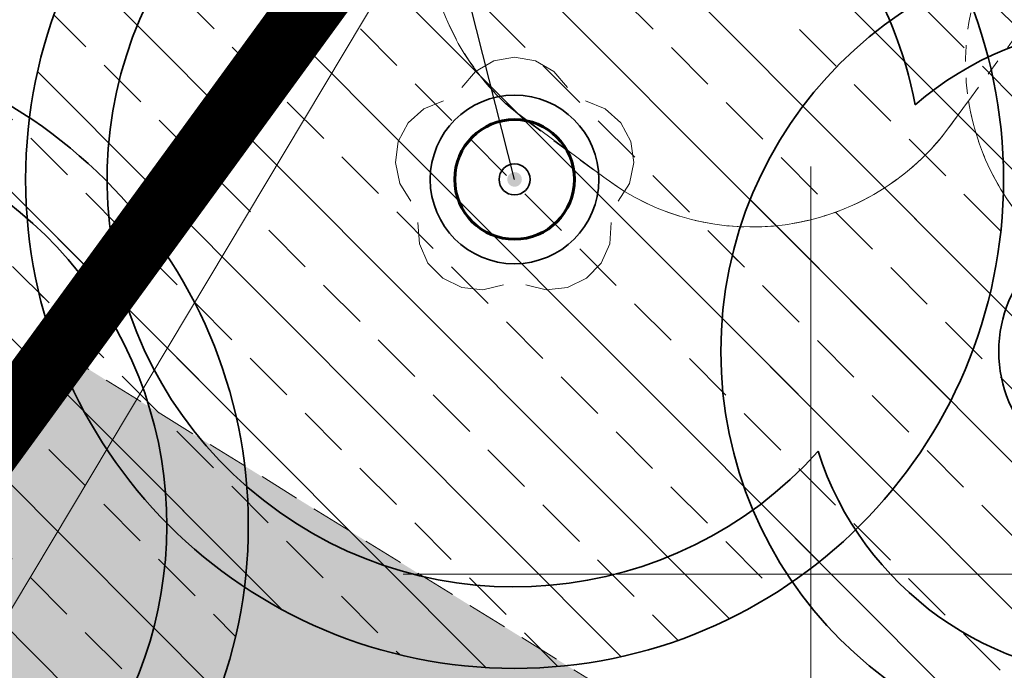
# Model space of a CAD drawing. Extents: x 5477758 to 5478333, y 5918235 to 5918502.
# Tile 27 of 130: x 5477895.15 to 5477901.19, y 5918349.41 to 5918353.4. Entities that reach past the tile are written whole.
import ezdxf

# ---------------------------------------------------------------- set-up
doc = ezdxf.new("R2010")
doc.units = 0
doc.header["$LTSCALE"] = 0.25
for name, pattern in [('ACAD_ISO03W100', [30, 12, -18]), ('budynki akt$0$DASHED', [19.05, 12.7, -6.35]), ('PRZER2-1', [3, 2, -1]), ('tabelka$0$mapa PZT$0$xref$0$1753 Tchnologia.dwg$0${ Half Dash }', [0])]:
    doc.linetypes.add(name, pattern=pattern)
doc.layers.get('0').update_dxf_attribs({"linetype": 'CONTINUOUS', "lineweight": 13})
for name, color, linetype, lineweight in [('0_NAWIERZCHNIA UTWARDZONA_CHODNIK', 254, 'CONTINUOUS', 0), ('0_podziały zieleni średniowysokiej i nasadzeń niskich', 7, 'CONTINUOUS', 0), ('0_PROJEKTOWANE ZABAWKI', 7, 'CONTINUOUS', 0), ('A_GRANICA OPRACOWANIA', 7, 'CONTINUOUS', 0), ('GSPRDL', 252, 'CONTINUOUS', 18), ('GSSKOD', 252, 'PRZER2-1', 18), ('GULTPR', 252, 'CONTINUOUS', 18), ('krzyże', 252, 'CONTINUOUS', 13), ('ZZ_deskowanie', 170, 'CONTINUOUS', 60), ('ZZ_korona', 94, 'CONTINUOUS', 35), ('ZZ_nawadnianie', 150, 'CONTINUOUS', 9), ('ZZ_NSOD', 202, 'CONTINUOUS', 35), ('ZZ_numer-inwentaryzacyjny', 5, 'CONTINUOUS', 25), ('ZZ_SOD', 210, 'tabelka$0$mapa PZT$0$xref$0$1753 Tchnologia.dwg$0${ Half Dash }', 35), ('ZZ_średnica-pnia', 130, 'CONTINUOUS', 35)]:
    doc.layers.add(name, color=color, linetype=linetype, lineweight=lineweight)
pattern_1 = [(134.933, (5477837.84446, 5918344.9947), (-0.4495376, -0.4484874), []), (134.933, (5477837.845, 5918345.4437), (-0.4495376, -0.4484874), [0.3175, -0.15875])]

# ---------------------------------------------------------------- blocks, each defined once
blk = doc.blocks.new('SPDLP')
blk.add_hatch(color=0).paths.add_polyline_path([(0, -0.09), (0.027812, -0.085595), (0.052901, -0.072812), (0.072812, -0.052901), (0.085595, -0.027812), (0.09, 0), (0.085595, 0.027812), (0.072812, 0.052901), (0.052901, 0.072812), (0.027812, 0.085595), (0, 0.09), (-0.027812, 0.085595), (-0.052901, 0.072812), (-0.072812, 0.052901), (-0.085595, 0.027812), (-0.09, 0), (-0.085595, -0.027812), (-0.072812, -0.052901), (-0.052901, -0.072812), (-0.027812, -0.085595)])
at = {"color": 0}
for points in [[(-0.648554, 1.126667), (-0.481106, 1.325358), (-0.255912, 1.454989), (0, 1.5), (0.255912, 1.454989), (0.481106, 1.325358), (0.648554, 1.126667)], [(-1.271938, -0.268652), (-1.40916, -0.048001), (-1.462858, 0.20623), (-1.426585, 0.463525), (-1.304695, 0.693003), (-1.11182, 0.867117), (-0.871109, 0.964971)], [(0.871109, 0.964971), (1.11182, 0.867117), (1.304695, 0.693003), (1.426585, 0.463525), (1.462858, 0.20623), (1.40916, -0.048001), (1.271938, -0.268652)], [(-0.137547, -1.292703), (-0.389802, -1.355024), (-0.648184, -1.327532), (-0.881678, -1.213525), (-1.062258, -1.026689), (-1.168249, -0.78945), (-1.186929, -0.530282)], [(1.186929, -0.530282), (1.168249, -0.78945), (1.062258, -1.026689), (0.881678, -1.213525), (0.648184, -1.327532), (0.389802, -1.355024), (0.137547, -1.292703)]]:
    blk.add_lwpolyline(points, dxfattribs=at)
blk = doc.blocks.new('zw$2AC3')
at = {"linetype": 'ACAD_ISO03W100', "lineweight": 0, "ltscale": 0.1}
blk.add_lwpolyline([(-43.25, -268.35, 0.416285), (107.81, -118.35), (107.81, -58.11, 0.414214), (-42.19, 91.89), (-179.88, 91.89, 0.414214), (-329.88, -58.11), (-329.88, -118.35, 0.41423), (-179.87, -268.35, -0.000014)], format="xyb", close=True, dxfattribs=at)
blk = doc.blocks.new('zw$FF8F')
at = {"linetype": 'ACAD_ISO03W100', "lineweight": 0, "ltscale": 0.1}
blk.add_lwpolyline([(-117.77, 30.65), (-117.77, -59.02, 0.414214), (32.23, -209.02), (106.47, -209.02, 0.414214), (256.47, -59.02), (256.47, 30.65, 0.414214), (106.47, 180.65), (32.23, 180.65, 0.414214), (-117.77, 30.65)], format="xyb", close=True, dxfattribs=at)

msp = doc.modelspace()

# ---------------------------------------------------------------- hatches: boundary and pattern name
at = {"layer": '0_NAWIERZCHNIA UTWARDZONA_CHODNIK', "transparency": 33554636}
msp.add_hatch(color=256, dxfattribs=at).paths.add_polyline_path([(5477908.4664, 5918357.9533), (5477910.4803, 5918356.5345), (5477909.8623, 5918355.5834), (5477905.9882, 5918350.0012), (5477901.1911, 5918343.0915), (5477908.476, 5918338.1728), (5477917.7496, 5918331.9113), (5477921.1634, 5918329.6063), (5477926.6901, 5918325.8747), (5477929.3619, 5918324.0708), (5477927.905, 5918321.6918), (5477920.0794, 5918327.1391), (5477908.9337, 5918334.9001), (5477901.4002, 5918340.1459), (5477899.7886, 5918341.2681), (5477896.5007, 5918343.5873), (5477896.2591, 5918344.1504), (5477895.0107, 5918344.8345), (5477894.3804, 5918345.1236), (5477893.823, 5918345.4558), (5477893.2784, 5918345.8356), (5477892.0048, 5918346.7237), (5477892.4449, 5918347.3358), (5477895.3578, 5918351.3872), (5477898.1333, 5918349.6684), (5477900.6865, 5918348.0872), (5477901.0297, 5918348.0105), (5477901.3534, 5918348.0255), (5477901.7588, 5918348.2072), (5477903.1316, 5918350.182), (5477904.8141, 5918352.6302), (5477908.4664, 5918357.9533)])
at = {"layer": 'ZZ_nawadnianie', "ltscale": 0.15}
h = msp.add_hatch(dxfattribs=at)
h.set_pattern_fill('ANSI33', color=256, scale=0.1, angle=30)
h.set_pattern_definition(pattern_1)
edge = h.paths.add_edge_path()
edge.add_arc((5477898.1825, 5918352.4211), 3, 0, 360)
h = msp.add_hatch(dxfattribs=at)
h.set_pattern_fill('ANSI33', color=256, scale=0.1, angle=30)
h.set_pattern_definition(pattern_1)
edge = h.paths.add_edge_path()
edge.add_arc((5477901.9482, 5918351.3661), 2.5, 0, 360)
h = msp.add_hatch(dxfattribs=at)
h.set_pattern_fill('ANSI33', color=256, scale=0.1, angle=30)
h.set_pattern_definition(pattern_1)
edge = h.paths.add_edge_path()
edge.add_arc((5477893.549, 5918350.2984), 3, 0, 360)

# ---------------------------------------------------------------- linework, layer by layer
at = {"color": 7, "linetype": 'Continuous', "lineweight": 13, "flags": 128}
for points in [[(5477900, 5918347.5), (5477900, 5918352.5)], [(5477897.5, 5918350), (5477902.5, 5918350)]]:
    msp.add_lwpolyline(points, dxfattribs=at)
at = {"layer": '0_podziały zieleni średniowysokiej i nasadzeń niskich'}
msp.add_lwpolyline([(5477900.8545, 5918356.316, 0.41423), (5477898.7532, 5918355.991), (5477898.0012, 5918354.93, 0.418101), (5477898.1853, 5918352.8372), (5477898.7305, 5918352.4341, 0.413553), (5477900.835, 5918352.7228), (5477900.9676, 5918352.9034, 0.185441), (5477901.5029, 5918351.9743), (5477902.1774, 5918351.5, 0.427086), (5477904.3036, 5918351.8937), (5477904.8778, 5918352.7352, 0.38882), (5477904.3854, 5918354.6958), (5477904.1748, 5918354.8424), (5477904.9714, 5918355.9871, 0.414214), (5477904.599, 5918358.0642), (5477904.1888, 5918358.3497, 0.414214), (5477902.1117, 5918357.9772), (5477901.406, 5918356.9632, 0.07919), (5477900.9759, 5918356.2271), (5477900.8545, 5918356.316)], format="xyb", dxfattribs=at)
at = {"layer": 'A_GRANICA OPRACOWANIA', "color": 1, "linetype": 'budynki akt$0$DASHED', "ltscale": 0.1, "const_width": 0.4}
msp.add_lwpolyline([(5477902.9843, 5918361.7736), (5477916.9003, 5918352.0762), (5477917.5637, 5918351.6139), (5477920.3301, 5918349.6861), (5477925.0083, 5918346.4261), (5477927.6365, 5918344.5946), (5477927.2243, 5918344.0011), (5477929.6133, 5918342.3421), (5477930.3533, 5918341.8282), (5477931.8397, 5918340.796), (5477932.3596, 5918340.435), (5477932.0517, 5918338.7296), (5477931.7792, 5918337.3024), (5477931.2033, 5918334.286), (5477930.4678, 5918330.0813), (5477929.3619, 5918324.0708), (5477927.9042, 5918321.6905), (5477892.0048, 5918346.7237), (5477902.9843, 5918361.7736)], dxfattribs=at)
at = {"layer": 'GSSKOD', "linetype": 'PRZER2-1', "lineweight": 18, "ltscale": 0.5}
msp.add_lwpolyline([(5477877.3672, 5918343.1379), (5477883.2821, 5918345.2954), (5477887.7711, 5918346.742), (5477890.3888, 5918347.1553), (5477892.3176, 5918347.3505), (5477895.3578, 5918351.3872), (5477900.6865, 5918348.0872)], dxfattribs=at)
at = {"layer": 'GULTPR', "linetype": 'Continuous', "lineweight": 18}
msp.add_lwpolyline([(5477904.55, 5918365.6), (5477904.4212, 5918365.3846), (5477891.2804, 5918343.408), (5477891.15, 5918343.19), (5477897.2864, 5918337.7098)], dxfattribs=at)
at = {"layer": 'krzyże', "linetype": 'Continuous', "lineweight": 13, "flags": 128}
for points in [[(5477900, 5918347.5), (5477900, 5918352.5)], [(5477897.5, 5918350), (5477902.5, 5918350)]]:
    msp.add_lwpolyline(points, dxfattribs=at)
at = {"layer": 'ZZ_deskowanie', "linetype": 'Continuous', "ltscale": 0.1}
msp.add_circle((5477898.1825, 5918352.4211), 0.3673, dxfattribs=at)
at = {"layer": 'ZZ_korona'}
for centre, radius, start, end in [((5477898.1825, 5918352.4211), 2.5, 59.54336, 318.14274), ((5477898.1825, 5918352.4211), 2.5, 10.55522, 55.79561), ((5477901.9482, 5918351.3661), 2, 197.85362, 130.84434), ((5477893.549, 5918350.2984), 2.5, 307.79643, 175.99256)]:
    msp.add_arc(centre, radius, start, end, dxfattribs=at)
at = {"layer": 'ZZ_NSOD', "ltscale": 0.15}
for centre, radius in [((5477898.1825, 5918352.4211), 0.5175), ((5477901.9482, 5918351.3661), 0.795)]:
    msp.add_circle(centre, radius, dxfattribs=at)
at = {"layer": 'ZZ_numer-inwentaryzacyjny'}
msp.add_lwpolyline([(5477898.1825, 5918352.4211), (5477895.9991, 5918361.0367), (5477893.0683, 5918361.0367)], dxfattribs=at)
at = {"layer": 'ZZ_SOD', "ltscale": 0.15}
for centre, radius in [((5477898.1825, 5918352.4211), 3), ((5477901.9482, 5918351.3661), 2.5), ((5477893.549, 5918350.2984), 3)]:
    msp.add_circle(centre, radius, dxfattribs=at)
at = {"layer": 'ZZ_średnica-pnia', "ltscale": 0.15}
msp.add_circle((5477898.1825, 5918352.4211), 0.095, dxfattribs=at)

# ---------------------------------------------------------------- block references
at = {"layer": '0_PROJEKTOWANE ZABAWKI', "color": 1, "lineweight": 0}
for name, p, xscale, yscale, zscale, rotation in [('zw$2AC3', (5477899.8584, 5918352.9475), 0.0100229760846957, 0.0100229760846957, 0.0100229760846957, 233.789402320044), ('zw$FF8F', (5477902.517, 5918353.8022), 0.009968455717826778, 0.009968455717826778, 0.009968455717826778, 325.164659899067)]:
    msp.add_blockref(name, p, dxfattribs=dict(at, xscale=xscale, yscale=yscale, zscale=zscale, rotation=rotation))
at = {"layer": 'GSPRDL', "color": 96, "lineweight": 18, "true_color": 0x008000, "xscale": 0.5, "yscale": 0.5}
msp.add_blockref('SPDLP', (5477898.1825, 5918352.4211), dxfattribs=at)

doc.saveas('drawing.dxf')
